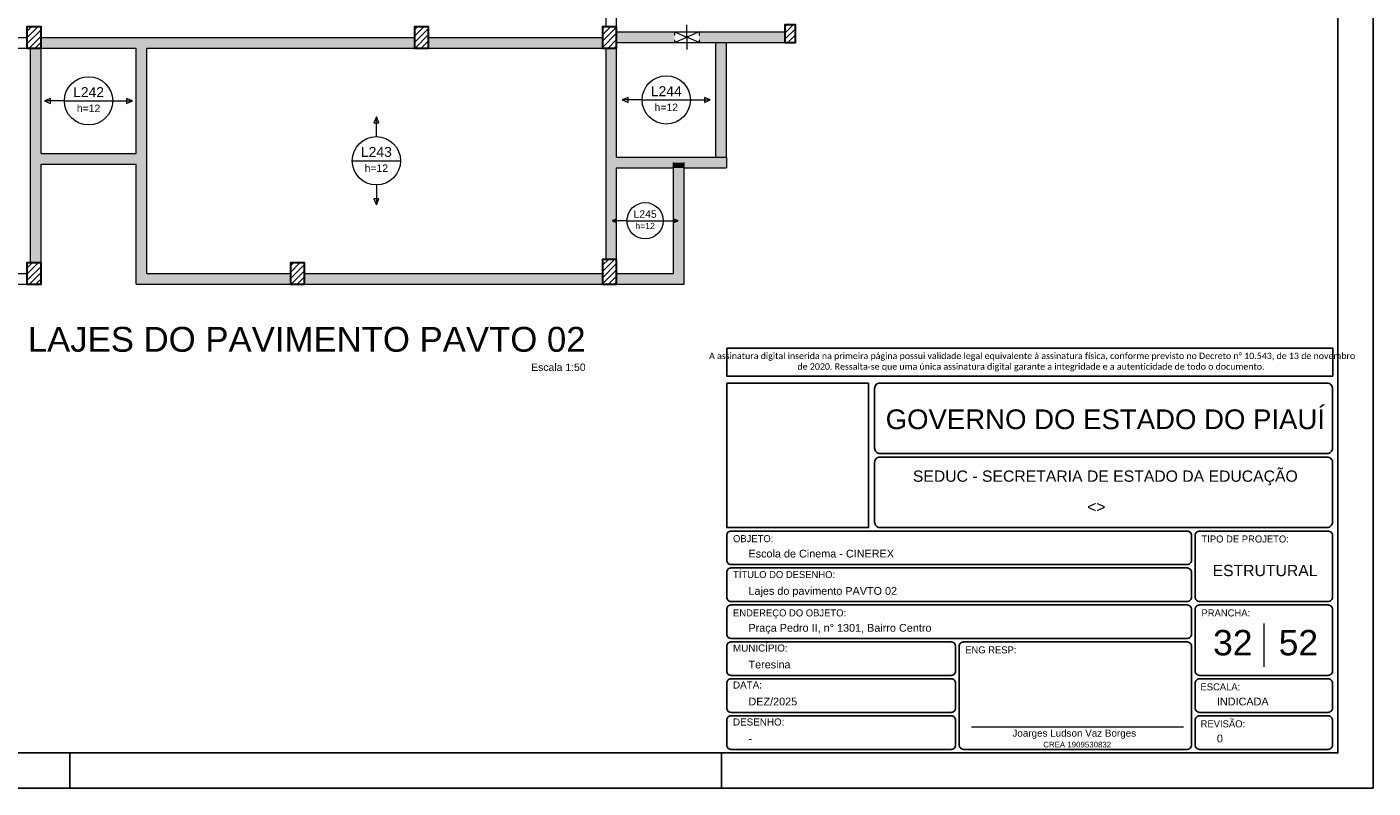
# Model space of a CAD drawing. Header units: millimetres. Extents: x 0 to 84.1, y 0 to 59.4.
# Tile 7 of 9: x 45.9 to 84.1, y 0 to 21.6. Entities that reach past the tile are written whole.
import ezdxf

# ---------------------------------------------------------------- set-up
doc = ezdxf.new("R2010")
doc.units = ezdxf.units.MM
doc.header["$MEASUREMENT"] = 0
doc.linetypes.add('DOT', pattern=[0.635, 0, -0.635])
doc.linetypes.add('NULL', pattern=[0])
doc.layers.get('0').update_dxf_attribs({"lineweight": 18})
for name, color, linetype, lineweight in [('DT-Hachura pilar em laje', 252, 'Continuous', 5), ('DT-Hachura viga em laje', 254, 'Continuous', 5), ('DT-Textos', 7, 'Continuous', 5), ('DT-Título', 3, 'Continuous', 20), ('FO-Aberturas', 7, 'Continuous', 5), ('FO-Pilares', 4, 'Continuous', 30), ('FO-Vigas', 1, 'Continuous', 20), ('Nível 1', 7, 'Continuous', 0), ('Textos', 7, 'Continuous', 9)]:
    doc.layers.add(name, color=color, linetype=linetype, lineweight=lineweight)
for name, color, linetype in [('Pena 01', 1, 'Continuous'), ('SEDUC_MARF', 1, 'Continuous'), ('SEDUC_MARGG', 7, 'Continuous'), ('SEDUC_TXT01', 1, 'Continuous'), ('SEDUC_TXT02', 2, 'Continuous'), ('SEDUC_TXT05', 5, 'Continuous')]:
    doc.layers.add(name, color=color, linetype=linetype)
doc.styles.add('Arial', font='txt')
doc.styles.add('Calibri', font='txt')
doc.styles.add('TwCenMT', font='txt')

msp = doc.modelspace()

# ---------------------------------------------------------------- hatches: boundary and pattern name
at = {"layer": 'DT-Hachura pilar em laje', "linetype": 'Continuous'}
h = msp.add_hatch(dxfattribs=at)
h.set_pattern_fill('ANSI31', color=252, style=0)
h.paths.add_polyline_path([(45.88, 21.014), (46.08, 21.014), (46.28, 21.014), (46.28, 21.314), (46.28, 21.614), (46.08, 21.614), (45.88, 21.614), (45.88, 21.314)])
h = msp.add_hatch(dxfattribs=at)
h.set_pattern_fill('ANSI31', color=252, style=0)
h.paths.add_polyline_path([(56.883, 21.014), (57.083, 21.014), (57.283, 21.014), (57.283, 21.314), (57.283, 21.614), (57.083, 21.614), (56.883, 21.614), (56.883, 21.314)])
h = msp.add_hatch(dxfattribs=at)
h.set_pattern_fill('ANSI31', color=252, style=0)
h.paths.add_polyline_path([(62.223, 21.014), (62.423, 21.014), (62.623, 21.014), (62.623, 21.314), (62.623, 21.614), (62.423, 21.614), (62.223, 21.614), (62.223, 21.314)])
h = msp.add_hatch(dxfattribs=at)
h.set_pattern_fill('ANSI31', color=252, style=0)
h.paths.add_polyline_path([(67.403, 21.173), (67.553, 21.173), (67.703, 21.173), (67.703, 21.423), (67.703, 21.673), (67.553, 21.673), (67.403, 21.673), (67.403, 21.423)])
h = msp.add_hatch(dxfattribs=at)
h.set_pattern_fill('ANSI31', color=252, style=0)
h.paths.add_polyline_path([(45.88, 14.312), (46.08, 14.312), (46.28, 14.312), (46.28, 14.612), (46.28, 14.912), (46.08, 14.912), (45.88, 14.912), (45.88, 14.612)])
h = msp.add_hatch(dxfattribs=at)
h.set_pattern_fill('ANSI31', color=252, style=0)
h.paths.add_polyline_path([(53.359, 14.312), (53.559, 14.312), (53.759, 14.312), (53.759, 14.612), (53.759, 14.912), (53.559, 14.912), (53.359, 14.912), (53.359, 14.612)])
h = msp.add_hatch(dxfattribs=at)
h.set_pattern_fill('ANSI31', color=252, style=0)
h.paths.add_polyline_path([(62.623, 15.012), (62.423, 15.012), (62.223, 15.012), (62.223, 14.662), (62.223, 14.312), (62.423, 14.312), (62.623, 14.312), (62.623, 14.662)])
at = {"layer": 'DT-Hachura viga em laje', "linetype": 'Continuous'}
for points in [[(64.266, 21.473), (64.266, 21.473), (62.623, 21.473), (62.623, 21.173), (64.266, 21.173), (64.266, 21.473)], [(64.966, 21.173), (64.966, 21.173), (65.594, 21.173), (65.594, 21.473), (64.966, 21.473), (64.966, 21.173)], [(67.403, 21.473), (67.403, 21.473), (65.594, 21.473), (65.594, 21.173), (67.403, 21.173), (67.403, 21.473)], [(49.13, 21.165), (49.13, 21.165), (49.13, 21.315), (46.28, 21.315), (46.28, 21.015), (48.98, 21.015), (49.13, 21.165)], [(49.28, 21.015), (49.28, 21.015), (49.13, 21.165), (48.98, 21.015), (48.98, 18.016), (49.13, 17.866), (49.28, 17.866), (49.28, 21.015)], [(56.883, 21.315), (56.883, 21.315), (49.13, 21.315), (49.13, 21.165), (49.28, 21.015), (56.883, 21.015), (56.883, 21.315)], [(58.653, 21.315), (58.653, 21.315), (57.283, 21.315), (57.283, 21.015), (58.653, 21.015), (58.653, 21.315)], [(61.393, 21.315), (61.393, 21.315), (58.653, 21.315), (58.653, 21.015), (61.393, 21.015), (61.393, 21.315)], [(62.223, 21.315), (62.223, 21.315), (61.393, 21.315), (61.393, 21.015), (62.223, 21.015), (62.223, 21.315)], [(65.744, 17.912), (65.744, 17.912), (65.744, 21.173), (65.594, 21.323), (65.443, 21.173), (65.444, 17.912), (65.594, 17.762), (65.744, 17.912)], [(46.28, 18.016), (46.28, 18.016), (46.28, 21.015), (45.98, 21.015), (45.98, 17.866), (46.13, 17.866), (46.28, 18.016)], [(62.623, 17.912), (62.623, 17.912), (62.623, 21.015), (62.323, 21.015), (62.323, 17.762), (62.473, 17.762), (62.623, 17.912)], [(49.13, 17.866), (49.13, 17.866), (48.98, 18.016), (46.28, 18.016), (46.13, 17.866), (46.28, 17.716), (48.98, 17.716), (49.13, 17.866)], [(46.28, 17.716), (46.28, 17.716), (46.13, 17.866), (45.98, 17.866), (45.98, 14.912), (46.28, 14.912), (46.28, 17.716)], [(49.28, 14.612), (49.28, 14.612), (49.28, 17.866), (49.13, 17.866), (48.98, 17.716), (48.98, 14.312), (49.28, 14.612)], [(62.623, 17.612), (62.623, 17.612), (62.473, 17.762), (62.323, 17.762), (62.323, 15.012), (62.623, 15.012), (62.623, 17.612)], [(64.39, 17.762), (64.39, 17.762), (64.39, 17.912), (62.623, 17.912), (62.473, 17.762), (62.623, 17.612), (64.24, 17.612), (64.39, 17.762)], [(64.54, 17.762), (64.54, 17.762), (64.24, 17.762), (64.24, 17.612), (64.54, 17.612), (64.54, 17.762)], [(64.54, 17.612), (64.54, 17.612), (64.24, 17.612), (64.24, 14.612), (64.54, 14.312), (64.54, 17.612)], [(65.744, 17.912), (65.744, 17.912), (64.39, 17.912), (64.39, 17.762), (64.54, 17.612), (65.744, 17.612), (65.744, 17.912)], [(53.359, 14.612), (53.359, 14.612), (49.28, 14.612), (48.98, 14.312), (53.359, 14.312), (53.359, 14.612)], [(62.223, 14.612), (62.223, 14.612), (53.759, 14.612), (53.759, 14.312), (62.223, 14.312), (62.223, 14.612)], [(64.54, 14.312), (64.54, 14.312), (64.24, 14.612), (62.623, 14.612), (62.623, 14.312), (64.54, 14.312)]]:
    msp.add_hatch(color=254, dxfattribs=at).paths.add_polyline_path(points)

# ---------------------------------------------------------------- linework, layer by layer
msp.add_line((72.695, 1.742), (78.716, 1.742))
at = {"layer": 'DT-Textos'}
for p, q in [((46.55, 19.586), (46.38, 19.515)), ((46.38, 19.515), (46.55, 19.444)), ((46.55, 19.444), (46.55, 19.586)), ((46.945, 19.515), (48.316, 19.515)), ((48.881, 19.515), (48.711, 19.586)), ((48.711, 19.586), (48.711, 19.444)), ((48.711, 19.444), (48.881, 19.515)), ((62.952, 19.613), (62.783, 19.542)), ((62.783, 19.542), (62.952, 19.472)), ((62.952, 19.472), (62.952, 19.613)), ((63.348, 19.542), (64.719, 19.542)), ((65.283, 19.542), (65.114, 19.613)), ((65.114, 19.613), (65.114, 19.472)), ((65.114, 19.472), (65.283, 19.542)), ((55.802, 19.063), (55.731, 18.894)), ((55.731, 18.894), (55.872, 18.894)), ((55.872, 18.894), (55.802, 19.063)), ((55.116, 17.813), (56.487, 17.813)), ((55.872, 16.732), (55.731, 16.732)), ((55.731, 16.732), (55.802, 16.563)), ((55.802, 16.563), (55.872, 16.732)), ((62.621, 16.165), (62.494, 16.112)), ((62.494, 16.112), (62.621, 16.059)), ((62.621, 16.059), (62.621, 16.165)), ((62.917, 16.112), (63.945, 16.112)), ((64.369, 16.112), (64.242, 16.165)), ((64.242, 16.165), (64.242, 16.059)), ((64.242, 16.059), (64.369, 16.112))]:
    msp.add_line(p, q, dxfattribs=at)
for points in [[(46.945, 19.515), (46.38, 19.515)], [(48.316, 19.515), (48.881, 19.515)], [(63.348, 19.542), (62.783, 19.542)], [(64.719, 19.542), (65.283, 19.542)], [(55.802, 18.499), (55.802, 19.063)], [(55.802, 17.128), (55.802, 16.563)], [(62.917, 16.112), (62.494, 16.112)], [(63.945, 16.112), (64.369, 16.112)]]:
    msp.add_lwpolyline(points, dxfattribs=at)
for centre, radius in [((47.63, 19.515), 0.685), ((64.033, 19.542), 0.685), ((55.802, 17.813), 0.685), ((63.431, 16.112), 0.514)]:
    msp.add_circle(centre, radius, dxfattribs=at)
at = {"layer": 'FO-Aberturas'}
for p, q in [((64.266, 21.473), (64.616, 21.323)), ((64.616, 21.323), (64.616, 21.673)), ((64.966, 21.473), (64.616, 21.323)), ((64.266, 21.173), (64.616, 21.323)), ((64.616, 21.323), (64.616, 20.973)), ((64.966, 21.173), (64.616, 21.323))]:
    msp.add_line(p, q, dxfattribs=at)
at = {"layer": 'FO-Pilares'}
for points in [[(45.88, 21.014), (46.08, 21.014), (46.28, 21.014), (46.28, 21.314), (46.28, 21.614), (46.08, 21.614), (45.88, 21.614), (45.88, 21.314), (45.88, 21.014)], [(56.883, 21.014), (57.083, 21.014), (57.283, 21.014), (57.283, 21.314), (57.283, 21.614), (57.083, 21.614), (56.883, 21.614), (56.883, 21.314), (56.883, 21.014)], [(62.223, 21.014), (62.423, 21.014), (62.623, 21.014), (62.623, 21.314), (62.623, 21.614), (62.423, 21.614), (62.223, 21.614), (62.223, 21.314), (62.223, 21.014)], [(67.403, 21.173), (67.553, 21.173), (67.703, 21.173), (67.703, 21.423), (67.703, 21.673), (67.553, 21.673), (67.403, 21.673), (67.403, 21.423), (67.403, 21.173)], [(45.88, 14.312), (46.08, 14.312), (46.28, 14.312), (46.28, 14.612), (46.28, 14.912), (46.08, 14.912), (45.88, 14.912), (45.88, 14.612), (45.88, 14.312)], [(53.359, 14.312), (53.559, 14.312), (53.759, 14.312), (53.759, 14.612), (53.759, 14.912), (53.559, 14.912), (53.359, 14.912), (53.359, 14.612), (53.359, 14.312)], [(62.623, 15.012), (62.423, 15.012), (62.223, 15.012), (62.223, 14.662), (62.223, 14.312), (62.423, 14.312), (62.623, 14.312), (62.623, 14.662), (62.623, 15.012)]]:
    msp.add_lwpolyline(points, close=True, dxfattribs=at)
at = {"layer": 'FO-Vigas'}
for p, q in [((62.323, 21.614), (62.323, 26.042)), ((62.623, 21.614), (62.623, 25.892)), ((62.623, 21.473), (64.616, 21.473)), ((64.616, 21.473), (65.594, 21.473)), ((65.594, 21.473), (67.403, 21.473)), ((37.783, 21.314), (45.88, 21.314)), ((46.28, 21.314), (49.13, 21.314)), ((49.13, 21.314), (56.883, 21.314)), ((57.283, 21.314), (58.653, 21.314)), ((58.653, 21.314), (61.393, 21.314)), ((61.393, 21.314), (62.223, 21.314)), ((62.623, 21.173), (64.616, 21.173)), ((64.616, 21.173), (65.594, 21.173)), ((65.444, 17.912), (65.444, 21.173)), ((65.594, 21.173), (67.403, 21.173)), ((65.744, 17.912), (65.744, 21.173)), ((37.783, 21.014), (45.88, 21.014)), ((45.98, 17.866), (45.98, 21.014)), ((46.28, 18.016), (46.28, 21.014)), ((46.28, 21.014), (48.98, 21.014)), ((48.98, 18.016), (48.98, 21.014)), ((49.28, 21.014), (56.883, 21.014)), ((49.28, 17.866), (49.28, 21.014)), ((57.283, 21.014), (58.653, 21.014)), ((58.653, 21.014), (61.393, 21.014)), ((61.393, 21.014), (62.223, 21.014)), ((62.323, 17.762), (62.323, 21.014)), ((62.623, 17.912), (62.623, 21.014)), ((46.28, 18.016), (48.98, 18.016)), ((45.98, 14.912), (45.98, 17.866)), ((46.28, 14.912), (46.28, 17.716)), ((46.28, 17.716), (48.98, 17.716)), ((48.98, 14.312), (48.98, 17.716)), ((49.28, 14.612), (49.28, 17.866)), ((62.323, 15.012), (62.323, 17.762)), ((62.623, 17.912), (64.39, 17.912)), ((62.623, 15.012), (62.623, 17.612)), ((62.623, 17.612), (64.24, 17.612)), ((64.24, 17.612), (64.24, 17.762)), ((64.24, 14.612), (64.24, 17.612)), ((64.39, 17.912), (65.744, 17.912)), ((64.54, 17.612), (64.54, 17.762)), ((64.54, 17.612), (65.744, 17.612)), ((64.54, 14.312), (64.54, 17.612)), ((65.744, 17.912), (65.744, 17.612)), ((37.783, 14.612), (45.88, 14.612)), ((49.28, 14.612), (53.359, 14.612)), ((53.759, 14.612), (62.223, 14.612)), ((62.623, 14.612), (64.24, 14.612)), ((37.783, 14.312), (45.88, 14.312)), ((48.98, 14.312), (53.359, 14.312)), ((53.759, 14.312), (62.223, 14.312)), ((62.623, 14.312), (64.54, 14.312))]:
    msp.add_line(p, q, dxfattribs=at)
at = {"layer": 'FO-Vigas', "linetype": 'DOT', "ltscale": 0.2}
for p, q in [((64.266, 21.473), (64.266, 21.173)), ((64.966, 21.473), (64.966, 21.173))]:
    msp.add_line(p, q, dxfattribs=at)
at = {"layer": 'Nível 1'}
msp.add_line((80.998, 4.672), (80.998, 3.441), dxfattribs=at)
at = {"layer": 'Pena 01'}
for p, q in [((65.748, 12.495), (82.956, 12.495)), ((65.748, 12.495), (65.748, 11.697)), ((82.956, 12.495), (82.956, 11.697)), ((65.748, 11.697), (82.956, 11.697))]:
    msp.add_line(p, q, dxfattribs=at)
at = {"layer": 'SEDUC_MARF'}
for p, q in [((47.1, 1), (47.1, 0)), ((65.6, 1), (65.6, 0))]:
    msp.add_line(p, q, dxfattribs=at)
for points in [[(84.1, 59.4), (0, 59.4), (0, 0), (84.1, 0)], [(65.748, 11.497), (69.773, 11.497), (69.773, 7.4), (65.748, 7.4)]]:
    msp.add_lwpolyline(points, close=True, dxfattribs=at)
for points in [[(70.098, 9.5), (82.798, 9.5, 0.414214), (82.948, 9.65), (82.948, 9.65), (82.948, 11.35, 0.414214), (82.798, 11.5), (82.798, 11.5), (70.098, 11.5, 0.414214), (69.948, 11.35), (69.948, 11.35), (69.948, 9.65, 0.414214), (70.098, 9.5), (70.098, 9.5)], [(70.098, 7.4), (82.798, 7.4, 0.414214), (82.948, 7.55), (82.948, 7.55), (82.948, 9.25, 0.414214), (82.798, 9.4), (82.798, 9.4), (70.098, 9.4, 0.414214), (69.948, 9.25), (69.948, 9.25), (69.948, 7.55, 0.414214), (70.098, 7.4), (70.098, 7.4)], [(65.873, 7.3), (78.823, 7.3, -0.414214), (78.948, 7.175), (78.948, 7.175), (78.948, 6.475, -0.414214), (78.823, 6.35), (78.823, 6.35), (65.873, 6.35, -0.414214), (65.748, 6.475), (65.748, 6.475), (65.748, 7.175, -0.414214), (65.873, 7.3), (65.873, 7.3)], [(79.173, 5.3), (82.823, 5.3, 0.414214), (82.948, 5.425), (82.948, 5.425), (82.948, 7.175, 0.414214), (82.823, 7.3), (82.823, 7.3), (79.173, 7.3, 0.414214), (79.048, 7.175), (79.048, 7.175), (79.048, 5.425, 0.414214), (79.173, 5.3), (79.173, 5.3)], [(65.873, 6.25), (78.823, 6.25, -0.414214), (78.948, 6.125), (78.948, 6.125), (78.948, 5.425, -0.414214), (78.823, 5.3), (78.823, 5.3), (65.873, 5.3, -0.414214), (65.748, 5.425), (65.748, 5.425), (65.748, 6.125, -0.414214), (65.873, 6.25), (65.873, 6.25)], [(65.873, 5.2), (78.823, 5.2, -0.414214), (78.948, 5.075), (78.948, 5.075), (78.948, 4.375, -0.414214), (78.823, 4.25), (78.823, 4.25), (65.873, 4.25, -0.414214), (65.748, 4.375), (65.748, 4.375), (65.748, 5.075, -0.414214), (65.873, 5.2), (65.873, 5.2)], [(79.173, 3.2), (82.823, 3.2, 0.414214), (82.948, 3.325), (82.948, 3.325), (82.948, 5.075, 0.414214), (82.823, 5.2), (82.823, 5.2), (79.173, 5.2, 0.414214), (79.048, 5.075), (79.048, 5.075), (79.048, 3.325, 0.414214), (79.173, 3.2), (79.173, 3.2)], [(65.873, 4.15), (72.123, 4.15, -0.414214), (72.248, 4.025), (72.248, 4.025), (72.248, 3.325, -0.414214), (72.123, 3.2), (72.123, 3.2), (65.873, 3.2, -0.414214), (65.748, 3.325), (65.748, 3.325), (65.748, 4.025, -0.414214), (65.873, 4.15), (65.873, 4.15)], [(72.473, 4.15), (78.823, 4.15, -0.414214), (78.948, 4.025), (78.948, 4.025), (78.948, 1.225, -0.414214), (78.823, 1.1), (78.823, 1.1), (72.473, 1.1, -0.414214), (72.348, 1.225), (72.348, 1.225), (72.348, 4.025, -0.414214), (72.473, 4.15), (72.473, 4.15)], [(65.873, 3.1), (72.123, 3.1, -0.414214), (72.248, 2.975), (72.248, 2.975), (72.248, 2.275, -0.414214), (72.123, 2.15), (72.123, 2.15), (65.873, 2.15, -0.414214), (65.748, 2.275), (65.748, 2.275), (65.748, 2.975, -0.414214), (65.873, 3.1), (65.873, 3.1)], [(79.173, 3.1), (82.823, 3.1, -0.414214), (82.948, 2.975), (82.948, 2.975), (82.948, 2.275, -0.414214), (82.823, 2.15), (82.823, 2.15), (79.173, 2.15, -0.414214), (79.048, 2.275), (79.048, 2.275), (79.048, 2.975, -0.414214), (79.173, 3.1), (79.173, 3.1)], [(65.873, 2.05), (72.123, 2.05, -0.414214), (72.248, 1.925), (72.248, 1.925), (72.248, 1.225, -0.414214), (72.123, 1.1), (72.123, 1.1), (65.873, 1.1, -0.414214), (65.748, 1.225), (65.748, 1.225), (65.748, 1.925, -0.414214), (65.873, 2.05), (65.873, 2.05)], [(79.173, 2.05), (82.823, 2.05, -0.414214), (82.948, 1.925), (82.948, 1.925), (82.948, 1.225, -0.414214), (82.823, 1.1), (82.823, 1.1), (79.173, 1.1, -0.414214), (79.048, 1.225), (79.048, 1.225), (79.048, 1.925, -0.414214), (79.173, 2.05), (79.173, 2.05)]]:
    msp.add_lwpolyline(points, format="xyb", dxfattribs=at)
at = {"layer": 'SEDUC_MARGG'}
msp.add_lwpolyline([(2.5, 1), (83.1, 1), (83.1, 58.4), (2.5, 58.4)], close=True, dxfattribs=at)

# ---------------------------------------------------------------- texts
at = {"layer": 'DT-Textos', "linetype": 'NULL', "attachment_point": 8, "line_spacing_factor": 0.798, "style": 'Arial'}
for s, insert, char_height, width in [('L242', (47.63, 19.621), 0.2824, 1.7352), ('L244', (64.033, 19.648), 0.2824, 1.7352), ('h=12', (47.63, 19.197), 0.2118, 1.30642), ('h=12', (64.033, 19.225), 0.2118, 1.30642), ('L243', (55.802, 17.919), 0.2824, 1.7352), ('h=12', (55.802, 17.496), 0.2118, 1.30642), ('L245', (63.431, 16.191), 0.2118, 1.29027), ('h=12', (63.431, 15.874), 0.1765, 1.12622)]:
    msp.add_mtext(s, dxfattribs=dict(at, insert=insert, char_height=char_height, width=width))
at = {"layer": 'DT-Título', "linetype": 'NULL', "attachment_point": 9, "line_spacing_factor": 0.798, "style": 'Arial'}
for s, insert, char_height, width in [('ARMAÇÃO POSITIVA DAS LAJES DO PAVIMENTO PAVTO 02', (61.742, 12.173), 0.706, 56.66396), ('Escala 1:50', (61.742, 11.841), 0.2118, 3.03084)]:
    msp.add_mtext(s, dxfattribs=dict(at, insert=insert, char_height=char_height, width=width))
at = {"layer": 'Pena 01', "color": 3, "linetype": 'NULL', "insert": (74.388, 12.098), "char_height": 0.180371, "width": 18.64594, "attachment_point": 5, "style": 'Calibri'}
msp.add_mtext(' A assinatura digital inserida na primeira página possui validade legal equivalente à assinatura física, conforme previsto no Decreto n%%d 10.543, de 13 de novembro de 2020. Ressalta-se que uma única assinatura digital garante a integridade e a autenticidade de todo o documento.', dxfattribs=at)
at = {"layer": 'SEDUC_TXT01', "linetype": 'NULL', "char_height": 0.2, "width": 17.8054, "attachment_point": 1}
for s, insert, style in [('OBJETO:', (65.928, 7.183), 'TwCenMT'), ('TIPO DE PROJETO:', (79.228, 7.174), 'TwCenMT'), ('TÍTULO DO DESENHO:', (65.928, 6.163), 'TwCenMT'), ('ENDEREÇO DO OBJETO:', (65.928, 5.074), 'TwCenMT'), ('PRANCHA:', (79.228, 5.074), 'TwCenMT'), ('MUNICÍPIO:', (65.927, 4.077), 'Arial'), ('ENG RESP:', (72.519, 4.024), 'TwCenMT'), ('DATA:', (65.927, 3.027), 'Arial'), ('ESCALA:', (79.199, 2.974), 'TwCenMT'), ('DESENHO:', (65.927, 1.977), 'Arial'), ('REVISÃO:', (79.204, 1.924), 'TwCenMT')]:
    msp.add_mtext(s, dxfattribs=dict(at, insert=insert, style=style))
at = {"layer": 'SEDUC_TXT02', "linetype": 'NULL', "attachment_point": 8, "line_spacing_factor": 0.9, "style": 'Arial'}
for s, insert, char_height, width in [('SEDUC - SECRETARIA DE ESTADO DA EDUCAÇÃO ', (76.498, 8.6), 0.32, 21.75895), ('Joarges Ludson Vaz Borges', (75.616, 1.4), 0.2, 7.03555), ('CREA 1909530832', (75.7, 1.153), 0.16, 3.79178)]:
    msp.add_mtext(s, dxfattribs=dict(at, insert=insert, char_height=char_height, width=width))
at = {"layer": 'SEDUC_TXT05', "linetype": 'NULL', "insert": (76.498, 10.185), "char_height": 0.56, "width": 24.87697, "attachment_point": 8, "line_spacing_factor": 0.9, "style": 'Arial'}
msp.add_mtext('GOVERNO DO ESTADO DO PIAUÍ', dxfattribs=at)
at = {"layer": 'Textos', "linetype": 'NULL', "line_spacing_factor": 0.9, "style": 'Arial'}
for s, insert, char_height, width, attachment_point in [('<>', (76.241, 7.827), 0.32, 1.06781, 8), ('Escola de Cinema - CINEREX', (66.366, 6.545), 0.22, 8.10953, 7), ('ESTRUTURAL', (81.033, 6.014), 0.32, 5.90738, 8), ('Lajes do pavimento PAVTO 02', (66.366, 5.422), 0.22, 8.27799, 7), ('Praça Pedro II, n%%d 1301, Bairro Centro', (66.366, 4.372), 0.22, 10.16441, 7), ('32', (80.117, 3.759), 0.72, 2.26461, 8), ('52', (81.98, 3.759), 0.72, 2.26461, 8), ('Teresina', (66.366, 3.395), 0.22, 2.37438, 7), ('DEZ/2025', (66.366, 2.345), 0.22, 2.74146, 7), ('INDICADA', (79.666, 2.345), 0.22, 2.90699, 7), ('0', (79.666, 1.295), 0.22, 0.37369, 7), ('-', (66.366, 1.295), 0.22, 0.2398, 7)]:
    msp.add_mtext(s, dxfattribs=dict(at, insert=insert, char_height=char_height, width=width, attachment_point=attachment_point))

doc.saveas('drawing.dxf')
